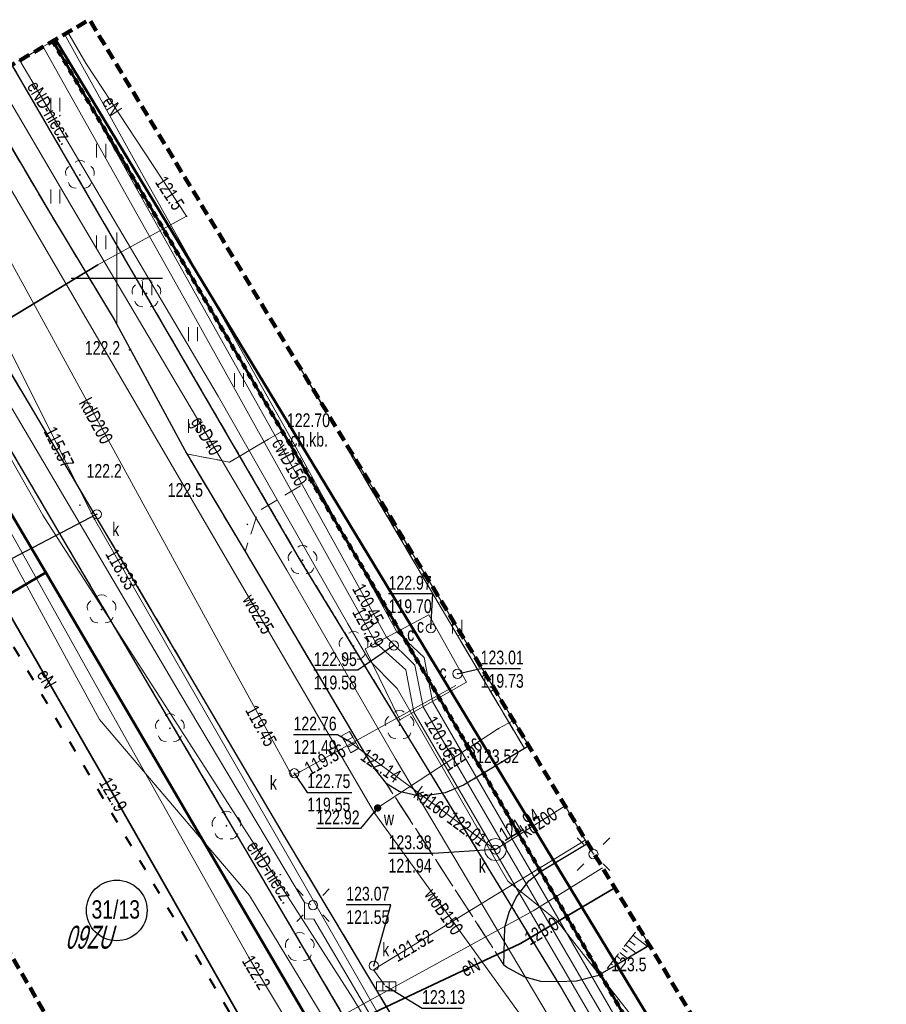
# Model space of a CAD drawing. Header units: metres. Extents: x 7464056 to 7464277, y 5957530 to 5957827.
# Tile 23 of 26: x 7464095 to 7464142, y 5957710 to 5957764. Entities that reach past the tile are written whole.
import ezdxf
from ezdxf.enums import TextEntityAlignment as Align

# ---------------------------------------------------------------- set-up
doc = ezdxf.new("R2010")
doc.units = ezdxf.units.M
doc.header["$MEASUREMENT"] = 0
for name, pattern in [('1', [0.6, 0.3, -0.3]), ('1.0_0.5', [1.5, 1, -0.5]), ('1.5_0.5', [2, 1.5, -0.5]), ('2', [0.9, 0.6, -0.3]), ('219-500', [0]), ('ACAD_ISO03W100', [30, 12, -18]), ('egug-500', [1, 0.5, -0.5])]:
    doc.linetypes.add(name, pattern=pattern)
doc.layers.get('0').update_dxf_attribs({"color": 2, "linetype": 'CONTINUOUS', "lineweight": 5})
for name, color, linetype in [('000 Inne (niezydentyfikowane)', 7, 'CONTINUOUS'), ('203-punkt graniczny', 7, 'CONTINUOUS'), ('218-kontur użytku gruntowego', 7, 'CONTINUOUS'), ('chodnik', 7, 'CONTINUOUS'), ('chodnik-Atr17', 7, 'CONTINUOUS'), ('drzewo liściaste', 7, 'CONTINUOUS'), ('jezdnia', 7, 'CONTINUOUS'), ('komora podziemna', 7, 'CONTINUOUS'), ('kratka ściekowa', 7, 'CONTINUOUS'), ('krawężnik', 7, 'CONTINUOUS'), ('latarnia', 7, 'CONTINUOUS'), ('obudowa ochronna przewodu', 7, 'CONTINUOUS'), ('pikieta naturalna', 7, 'CONTINUOUS'), ('przewód ciepłowniczy', 7, 'CONTINUOUS'), ('przewód ciepłowniczy-Atr1', 7, 'CONTINUOUS'), ('przewód elektroenergetyczny podziemny', 7, 'CONTINUOUS'), ('przewód elektroenergetyczny podziemny-Atr1', 7, 'CONTINUOUS'), ('przewód gazowy', 7, 'CONTINUOUS'), ('przewód gazowy-Atr1', 7, 'CONTINUOUS'), ('przewód kanalizacyjny', 7, 'CONTINUOUS'), ('przewód kanalizacyjny-Atr1', 7, 'CONTINUOUS'), ('przewód telekomunikacyjny podziemny', 7, 'CONTINUOUS'), ('przewód wodociągowy', 7, 'CONTINUOUS'), ('przewód wodociągowy-Atr1', 7, 'CONTINUOUS'), ('rzedna', 7, 'CONTINUOUS'), ('rzedna-Atr2', 7, 'CONTINUOUS'), ('rzedna-Atr3', 7, 'CONTINUOUS'), ('SIATKA_KWADRATOW', 7, 'CONTINUOUS'), ('skarpa nieumocniona', 7, 'CONTINUOUS'), ('skarpa umocniona', 7, 'CONTINUOUS'), ('studnia kanalizacyjna', 7, 'CONTINUOUS'), ('studnia kanalizacyjna-Atr17', 7, 'CONTINUOUS'), ('trawnik', 7, 'CONTINUOUS'), ('właz do komory lub kanału - okrągły', 7, 'CONTINUOUS'), ('właz do komory lub kanału - okrągły-Atr17', 7, 'CONTINUOUS'), ('Zakres', 7, 'CONTINUOUS'), ('zasuwa lub zawór', 7, 'CONTINUOUS'), ('zasuwa lub zawór-Atr17', 7, 'CONTINUOUS')]:
    doc.layers.add(name, color=color, linetype=linetype)
for name, color, linetype, lineweight in [('211-numer działki ewidencyjnej', 7, 'CONTINUOUS', 30), ('219-działka ewidencyjna', 7, 'CONTINUOUS', 30), ('_E-kabel el', 1, 'ACAD_ISO03W100', 40), ('pikieta naturalna-Atr2', 8, 'CONTINUOUS', 9), ('pikieta sztuczna', 8, 'CONTINUOUS', 9), ('pikieta sztuczna-Atr2', 8, 'CONTINUOUS', 9)]:
    doc.layers.add(name, color=color, linetype=linetype, lineweight=lineweight)
doc.styles.get("Standard").update_dxf_attribs({"font": 'Working1250', "width": 0.75})

# ---------------------------------------------------------------- blocks, each defined once
blk = doc.blocks.new('203')
at = {"linetype": 'Continuous', "lineweight": 0}
h = blk.add_hatch(color=0, dxfattribs=at)
edge = h.paths.add_edge_path()
edge.add_arc((0, 0), 0.045, 0, 360)
blk = doc.blocks.new('PW01')
at = {"linetype": 'Continuous', "lineweight": 13}
h = blk.add_hatch(color=0, dxfattribs=at)
edge = h.paths.add_edge_path()
edge.add_arc((0, 0), 0.045, 0, 360)
blk = doc.blocks.new('TU04')
at = {"color": 0, "linetype": 'Continuous', "lineweight": 13}
for p, q in [((0, 0), (0, 0.75)), ((0.5, 0), (0.5, 0.75))]:
    blk.add_line(p, q, dxfattribs=at)
blk = doc.blocks.new('OP021')
at = {"linetype": 'Continuous', "lineweight": 13}
h = blk.add_hatch(color=0, dxfattribs=at)
edge = h.paths.add_edge_path()
edge.add_arc((0, 0), 0.05, 0, 360)
at = {"color": 0, "linetype": 'Continuous', "lineweight": 13}
for centre, start, end in [((0, 0.4), 49.272, 130.728), ((-0.38, 0.124), 121.308, 202.548), ((0.38, 0.124), 337.452, 58.692), ((-0.235, -0.324), 193.221, 274.871), ((0.235, -0.324), 265.129, 346.779)]:
    blk.add_arc(centre, 0.4, start, end, dxfattribs=at)
blk = doc.blocks.new('US15')
at = {"color": 0, "linetype": 'Continuous', "lineweight": 13}
blk.add_circle((0, 0), 0.25, dxfattribs=at)
blk = doc.blocks.new('US05')
at = {"color": 0, "linetype": 'Continuous', "lineweight": 13}
for p, q in [((-0.525, -0.25), (-0.525, 0.25)), ((-0.525, 0.25), (-0.175, 0.25)), ((-0.175, -0.25), (-0.175, 0.25)), ((-0.175, 0.25), (0.175, 0.25)), ((0.175, -0.25), (0.175, 0.25)), ((0.175, 0.25), (0.525, 0.25)), ((0.525, -0.25), (0.525, 0.25)), ((-0.525, -0.25), (-0.175, -0.25)), ((-0.175, -0.25), (0.175, -0.25)), ((0.175, -0.25), (0.525, -0.25))]:
    blk.add_line(p, q, dxfattribs=at)
blk = doc.blocks.new('SM01')
at = {"color": 0, "linetype": 'Continuous', "lineweight": 13}
for p, q in [((-0.53, 0.531), (-0.883, 0.884)), ((0.531, 0.531), (0.884, 0.884)), ((-0.53, -0.53), (-0.883, -0.883)), ((0.531, -0.53), (0.884, -0.883))]:
    blk.add_line(p, q, dxfattribs=at)
blk.add_circle((0, 0), 0.25, dxfattribs=at)
blk = doc.blocks.new('US22')
at = {"color": 0, "linetype": 'Continuous', "lineweight": 13}
blk.add_circle((0, 0), 0.25, dxfattribs=at)
blk = doc.blocks.new('US25')
at = {"linetype": 'Continuous', "lineweight": 0}
h = blk.add_hatch(color=0, dxfattribs=at)
edge = h.paths.add_edge_path()
edge.add_arc((0, 0), 0.2, 0, 360)

msp = doc.modelspace()

# ---------------------------------------------------------------- linework, layer by layer
at = {"linetype": 'Continuous', "lineweight": 30}
msp.add_circle((7464099.997, 5957715.555), 1.654, dxfattribs=at)
at = {"layer": '000 Inne (niezydentyfikowane)', "color": 7, "linetype": 'Continuous', "lineweight": 13}
for p, q in [((7464111.034, 5957743.375), (7464111.01, 5957743.36)), ((7464112.882, 5957740.319), (7464112.8, 5957740.27)), ((7464114.835, 5957737.089), (7464114.72, 5957737.02)), ((7464116.79, 5957733.854), (7464116.65, 5957733.77)), ((7464118.748, 5957730.617), (7464118.57, 5957730.51)), ((7464120.564, 5957727.613), (7464120.36, 5957727.49)), ((7464128.35, 5957714.52), (7464128.59, 5957714.337)), ((7464128.1, 5957714.2), (7464128.89, 5957713.59)), ((7464127.54, 5957713.48), (7464127.79, 5957713.28)), ((7464127.7, 5957713.68), (7464128.28, 5957713.23)), ((7464127.88, 5957713.92), (7464128.22, 5957713.66)), ((7464127.22, 5957713.06), (7464127.39, 5957712.93)), ((7464127.38, 5957713.27), (7464127.8, 5957712.94)), ((7464126.74, 5957712.45), (7464126.83, 5957712.38)), ((7464126.9, 5957712.65), (7464126.99, 5957712.59)), ((7464127.06, 5957712.86), (7464127.32, 5957712.66))]:
    msp.add_line(p, q, dxfattribs=at)
at = {"layer": '000 Inne (niezydentyfikowane)', "color": 56, "linetype": 'Continuous', "lineweight": 50, "flags": 128}
for points in [[(7464096.51, 5957762.918), (7464119.97, 5957723.029), (7464129.82, 5957706.056), (7464158.016, 5957657.47)], [(7464194.89, 5957593.94), (7464195.967, 5957590.719), (7464186.213, 5957609.558), (7464182.663, 5957614.998), (7464176.499, 5957625.621), (7464176.492, 5957625.631), (7464162.981, 5957648.914), (7464162.94, 5957648.984), (7464158.056, 5957657.401), (7464158.016, 5957657.47), (7464129.82, 5957706.056), (7464119.97, 5957723.029), (7464096.51, 5957762.918)], [(7464273.22, 5957619.103), (7464256.633, 5957609.097), (7464248.534, 5957622.926), (7464194.89, 5957593.94), (7464193.43, 5957597.96), (7464192.91, 5957604.22), (7464189.03, 5957611.03), (7464188.444, 5957611.585), (7464159.394, 5957659.51), (7464096.659, 5957763.005)], [(7464096.659, 5957763.005), (7464159.394, 5957659.51), (7464188.444, 5957611.585), (7464189.03, 5957611.03), (7464192.91, 5957604.22), (7464193.43, 5957597.96), (7464194.89, 5957593.94)], [(7464149.275, 5957643.692), (7464129.849, 5957676.292), (7464118.65, 5957695.507), (7464117.917, 5957696.764), (7464113.452, 5957704.425), (7464096.13, 5957733.973), (7464083.537, 5957755.315)], [(7464096.13, 5957733.973), (7464086.461, 5957728.242), (7464085.738, 5957727.813)], [(7464096.13, 5957733.973), (7464113.452, 5957704.425), (7464102.889, 5957698.194)]]:
    msp.add_lwpolyline(points, dxfattribs=at)
at = {"layer": '000 Inne (niezydentyfikowane)', "color": 253, "linetype": '1', "lineweight": 100, "flags": 128}
msp.add_lwpolyline([(7464096.51, 5957762.918), (7464119.97, 5957723.029), (7464129.82, 5957706.056), (7464158.016, 5957657.47), (7464158.056, 5957657.401), (7464162.94, 5957648.984), (7464162.981, 5957648.914), (7464176.492, 5957625.631), (7464176.499, 5957625.621), (7464182.663, 5957614.998), (7464186.213, 5957609.558), (7464195.967, 5957590.719), (7464195.97, 5957590.71), (7464198.51, 5957586.21), (7464201.941, 5957582.25), (7464205.521, 5957578.87), (7464209.991, 5957575.1), (7464215.369, 5957570.98), (7464206.32, 5957560.132), (7464194.92, 5957546.46), (7464194.899, 5957546.456), (7464191.954, 5957545.875), (7464191.47, 5957545.78), (7464189.787, 5957545.447)], dxfattribs=at)
at = {"layer": '000 Inne (niezydentyfikowane)', "color": 253, "linetype": '1', "lineweight": 13, "flags": 128}
msp.add_lwpolyline([(7464158.016, 5957657.47), (7464129.82, 5957706.056), (7464119.97, 5957723.029), (7464096.51, 5957762.918)], dxfattribs=at)
at = {"layer": '000 Inne (niezydentyfikowane)', "color": 56, "linetype": 'Continuous', "lineweight": 13, "flags": 128}
for points in [[(7464083.537, 5957755.315), (7464096.13, 5957733.973)], [(7464085.738, 5957727.813), (7464086.461, 5957728.242), (7464096.13, 5957733.973)]]:
    msp.add_lwpolyline(points, dxfattribs=at)
at = {"layer": '218-kontur użytku gruntowego', "color": 3, "linetype": 'egug-500', "lineweight": 18, "flags": 128}
for points in [[(7464094.297, 5957761.621), (7464109.95, 5957734.72)], [(7464109.95, 5957734.72), (7464094.297, 5957761.621)], [(7464099.57, 5957731.53), (7464085.085, 5957756.223)], [(7464085.085, 5957756.223), (7464099.57, 5957731.53)], [(7464109.95, 5957734.72), (7464124.12, 5957711.48)], [(7464124.12, 5957711.48), (7464109.95, 5957734.72)], [(7464116.7, 5957702.41), (7464099.57, 5957731.53)], [(7464099.57, 5957731.53), (7464116.7, 5957702.41)], [(7464124.12, 5957711.48), (7464126.69, 5957707.01)], [(7464126.69, 5957707.01), (7464124.12, 5957711.48)]]:
    msp.add_lwpolyline(points, dxfattribs=at)
at = {"layer": '219-działka ewidencyjna', "color": 7, "linetype": '219-500', "flags": 128}
for points in [[(7464109.95, 5957734.72), (7464094.297, 5957761.621)], [(7464099.57, 5957731.53), (7464085.085, 5957756.223)], [(7464124.12, 5957711.48), (7464109.95, 5957734.72)], [(7464116.7, 5957702.41), (7464099.57, 5957731.53)], [(7464126.69, 5957707.01), (7464124.12, 5957711.48)]]:
    msp.add_lwpolyline(points, dxfattribs=at)
at = {"layer": '_E-kabel el', "ltscale": 0.05}
msp.add_lwpolyline([(7464087.37, 5957741.555), (7464088.274, 5957740.255), (7464088.274, 5957740.255), (7464108.163, 5957706.574), (7464108.163, 5957706.574), (7464115.284, 5957694.417), (7464107.767, 5957690.712), (7464119.842, 5957669.986), (7464127.199, 5957674.201), (7464153.719, 5957628.799), (7464159.587, 5957619.328), (7464161.393, 5957613.844), (7464166.778, 5957604.959), (7464163.85, 5957591.454), (7464163.85, 5957589.14), (7464165.616, 5957586.064)], dxfattribs=at)
at = {"layer": 'chodnik', "color": 7, "linetype": '1.0_0.5', "lineweight": 18, "flags": 128}
for points in [[(7464096.513, 5957762.92), (7464108.99, 5957741.66), (7464106.13, 5957739.98), (7464103.81, 5957740.43), (7464106.98, 5957735.12), (7464107.7, 5957737.3), (7464110.55, 5957739.03), (7464119.97, 5957723.03), (7464122.19, 5957724.38), (7464112.77, 5957740.32), (7464112.852, 5957740.367)], [(7464111.31, 5957742.918), (7464111.28, 5957742.9), (7464109.884, 5957745.278)]]:
    msp.add_lwpolyline(points, dxfattribs=at)
at = {"layer": 'jezdnia', "color": 7, "linetype": '1.5_0.5', "lineweight": 18, "flags": 128}
for points in [[(7464129.003, 5957713.654), (7464127.27, 5957712.63), (7464126.17, 5957712), (7464125.02, 5957711.71), (7464124, 5957711.67), (7464123.08, 5957711.69), (7464122.17, 5957711.93), (7464121.21, 5957712.46), (7464121.08, 5957712.58), (7464114.67, 5957722.48), (7464114.04, 5957723.26), (7464113.54, 5957724.04), (7464106.98, 5957735.12), (7464103.81, 5957740.43), (7464099.85, 5957747.76), (7464096.33, 5957753.61), (7464092.76, 5957759.66), (7464092.296, 5957760.448)], [(7464086.851, 5957757.258), (7464091.92, 5957748.72), (7464093.17, 5957746.61), (7464100.88, 5957733.62), (7464109.13, 5957719.6), (7464117.32, 5957705.91), (7464124.79, 5957693.36), (7464131.59, 5957681.85), (7464137.77, 5957671.55), (7464145.7, 5957658.29), (7464153.31, 5957645.2), (7464161.81, 5957630.88), (7464165.59, 5957624.29), (7464166.01, 5957623.09), (7464166.28, 5957621.51), (7464166.24, 5957620.22), (7464165.92, 5957618.44), (7464168.97, 5957613.22), (7464169.49, 5957613.31), (7464170.42, 5957613.31), (7464171.31, 5957612.99), (7464172.23, 5957612.07), (7464174.42, 5957607.65), (7464180.26, 5957595.46), (7464181.97, 5957591.93), (7464181.97, 5957591.41), (7464181.65, 5957590.58), (7464181.19, 5957590.07), (7464180.8, 5957589.72), (7464180.45, 5957589.49), (7464177.71, 5957587.72), (7464174.48, 5957585.62), (7464174.04, 5957585.45), (7464173.25, 5957585.36), (7464172.37, 5957585.5), (7464170.33, 5957586.19), (7464174.29, 5957579.29), (7464174.66, 5957580.9), (7464175.14, 5957581.82), (7464175.95, 5957582.64), (7464182.63, 5957586.49), (7464183.82, 5957586.55), (7464184.39, 5957586.13), (7464185.16, 5957585.13), (7464186.91, 5957580.49), (7464187.35, 5957579.06), (7464188.33, 5957575.91), (7464191.48, 5957567.03), (7464194.04, 5957559.04), (7464194.66, 5957556.96), (7464194.8, 5957555.42), (7464194.36, 5957553.91), (7464193.7, 5957553.12), (7464193.01, 5957552.89), (7464195.32, 5957546.4), (7464196.35, 5957545.53), (7464197.42, 5957544.45), (7464198.3, 5957543.12), (7464199.02, 5957541.65), (7464199.69, 5957539.99), (7464200.28, 5957536.84), (7464200.881, 5957534.249)], [(7464122.43, 5957724.525), (7464122.19, 5957724.38), (7464119.97, 5957723.03), (7464118.88, 5957722.38), (7464117.87, 5957721.97), (7464116.55, 5957721.76), (7464115.37, 5957722.04)], [(7464115.37, 5957722.04), (7464114.67, 5957722.48), (7464121.08, 5957712.58), (7464121.12, 5957714.65), (7464121.36, 5957715.46), (7464121.77, 5957716.3), (7464122.44, 5957717.17), (7464123.1, 5957717.69), (7464125.636, 5957719.224)]]:
    msp.add_lwpolyline(points, dxfattribs=at)
at = {"layer": 'komora podziemna', "color": 212, "linetype": 'Continuous', "lineweight": 18, "flags": 128}
msp.add_lwpolyline([(7464115.41, 5957725.94), (7464113.52, 5957729.81), (7464116.98, 5957731.66), (7464119.03, 5957727.99)], close=True, dxfattribs=at)
at = {"layer": 'komora podziemna', "color": 34, "linetype": 'Continuous', "lineweight": 18, "flags": 128}
msp.add_lwpolyline([(7464120.62, 5957719.47), (7464120.85, 5957719.42), (7464121.04, 5957719.29), (7464121.11, 5957719.19), (7464121.17, 5957719.1), (7464121.22, 5957718.87), (7464121.17, 5957718.64), (7464121.04, 5957718.45), (7464120.85, 5957718.32), (7464120.62, 5957718.27), (7464120.39, 5957718.32), (7464120.2, 5957718.45), (7464120.07, 5957718.64), (7464120.02, 5957718.87), (7464120.07, 5957719.1), (7464120.14, 5957719.21), (7464120.2, 5957719.29), (7464120.39, 5957719.42)], close=True, dxfattribs=at)
at = {"layer": 'krawężnik', "color": 7, "linetype": 'Continuous', "lineweight": 25, "flags": 128}
for points in [[(7464092.296, 5957760.448), (7464092.76, 5957759.66), (7464096.33, 5957753.61), (7464099.85, 5957747.76), (7464103.81, 5957740.43), (7464106.98, 5957735.12), (7464113.54, 5957724.04), (7464114.04, 5957723.26), (7464114.67, 5957722.48)], [(7464165.92, 5957618.44), (7464166.24, 5957620.22), (7464166.28, 5957621.51), (7464166.01, 5957623.09), (7464165.59, 5957624.29), (7464161.81, 5957630.88), (7464153.31, 5957645.2), (7464145.7, 5957658.29), (7464137.77, 5957671.55), (7464131.59, 5957681.85), (7464124.79, 5957693.36), (7464117.32, 5957705.91), (7464109.13, 5957719.6), (7464100.88, 5957733.62), (7464093.17, 5957746.61), (7464091.92, 5957748.72), (7464086.851, 5957757.258)], [(7464122.43, 5957724.525), (7464122.19, 5957724.38), (7464119.97, 5957723.03), (7464118.88, 5957722.38), (7464117.87, 5957721.97), (7464116.55, 5957721.76), (7464115.37, 5957722.04), (7464114.67, 5957722.48)], [(7464121.08, 5957712.58), (7464121.12, 5957714.65), (7464121.36, 5957715.46), (7464121.77, 5957716.3), (7464122.44, 5957717.17), (7464123.1, 5957717.69), (7464125.636, 5957719.224)], [(7464129.003, 5957713.654), (7464127.27, 5957712.63), (7464126.17, 5957712), (7464125.02, 5957711.71), (7464124, 5957711.67), (7464123.08, 5957711.69), (7464122.17, 5957711.93), (7464121.21, 5957712.46), (7464121.08, 5957712.58)]]:
    msp.add_lwpolyline(points, dxfattribs=at)
at = {"layer": 'obudowa ochronna przewodu', "color": 7, "linetype": 'Continuous', "lineweight": 35, "flags": 128}
for points in [[(7464098.96, 5957750.74), (7464091.29, 5957746.08)], [(7464087.9, 5957741.87), (7464089.93, 5957739.01), (7464099.22, 5957722.9), (7464107.65, 5957708.11), (7464109.59, 5957707.38), (7464113.7, 5957709.84)], [(7464121.98, 5957713.76), (7464127.114, 5957716.779)], [(7464121.98, 5957713.76), (7464113.7, 5957709.84)]]:
    msp.add_lwpolyline(points, dxfattribs=at)
at = {"layer": 'przewód ciepłowniczy', "color": 212, "linetype": 'Continuous', "lineweight": 18, "flags": 128}
for points in [[(7464162.58, 5957649.98), (7464152.58, 5957665), (7464151.11, 5957667.62), (7464146.7, 5957675.19), (7464139.23, 5957687.99), (7464126.98, 5957708.92), (7464116.68, 5957726.65), (7464116.23, 5957728.92), (7464114.68, 5957730.44), (7464109.05, 5957740.64), (7464104.45, 5957748.87), (7464100.89, 5957755.22), (7464096.568, 5957762.952)], [(7464103.92, 5957748.46), (7464114.11, 5957730.13), (7464115.73, 5957728.66), (7464116.17, 5957726.36), (7464126.89, 5957707.95), (7464137.84, 5957689.19), (7464146.21, 5957674.86), (7464152.28, 5957664.46), (7464161.08, 5957651.27), (7464162.12, 5957649.72), (7464163.04, 5957650.25), (7464152.88, 5957665.53), (7464154.08, 5957666.32), (7464152.4, 5957668.42), (7464151.59, 5957667.96), (7464140.62, 5957686.79), (7464127.06, 5957709.89), (7464117.18, 5957726.94), (7464116.74, 5957729.33), (7464115.25, 5957730.74), (7464109.65, 5957740.97), (7464101.44, 5957755.58), (7464097.151, 5957763.294)], [(7464095.987, 5957762.611), (7464103.92, 5957748.46)]]:
    msp.add_lwpolyline(points, dxfattribs=at)
at = {"layer": 'przewód elektroenergetyczny podziemny', "color": 1, "linetype": 'Continuous', "lineweight": 18, "flags": 128}
for points in [[(7464087.56, 5957743.88), (7464091.29, 5957746.08), (7464098.96, 5957750.74), (7464103.8, 5957753.38), (7464098.31, 5957761.72), (7464097.338, 5957763.403)], [(7464139.15, 5957694.5), (7464128.99, 5957708.6), (7464123.96, 5957715), (7464121.29, 5957717.15), (7464115.27, 5957727.64), (7464113.72, 5957729.21), (7464112.57, 5957731.17), (7464105.52, 5957743.58), (7464096.27, 5957759.26), (7464094.725, 5957761.872)], [(7464141.13, 5957655.81), (7464133.08, 5957670.35), (7464128.98, 5957677.67), (7464121.92, 5957689.28), (7464118.01, 5957695.84), (7464113.58, 5957702.72), (7464109.92, 5957708.44), (7464107.19, 5957712.99), (7464099.68, 5957726.38), (7464091.49, 5957741.04), (7464084.69, 5957754.18), (7464083.955, 5957755.56)], [(7464087.32, 5957752.37), (7464095.98, 5957737.1), (7464105.9, 5957721.64), (7464112.85, 5957710.77), (7464118.26, 5957701.85), (7464125.41, 5957690.07), (7464132.72, 5957677.58), (7464134.57, 5957673.2), (7464138.74, 5957666.32), (7464145.7, 5957654.46), (7464154.32, 5957639.85), (7464161.46, 5957628.22), (7464166.09, 5957620.42), (7464169.69, 5957613.63), (7464179.16, 5957595.67), (7464181.63, 5957596.77), (7464187.58, 5957599.66), (7464192.68, 5957601.41), (7464193.82, 5957601.82)], [(7464110.56, 5957715.88), (7464110.21, 5957715.98), (7464103.44, 5957727.35), (7464093.55, 5957744.13), (7464092.98, 5957744.05), (7464093.26, 5957744.62), (7464093.69, 5957744.62)], [(7464087.9, 5957741.87), (7464089.93, 5957739.01), (7464099.22, 5957722.9), (7464107.65, 5957708.11), (7464109.59, 5957707.38), (7464113.7, 5957709.84), (7464121.98, 5957713.76), (7464127.114, 5957716.779)], [(7464125.987, 5957718.642), (7464125.95, 5957718.62), (7464124.294, 5957721.443)], [(7464152.34, 5957645.23), (7464151.59, 5957644.71), (7464148.13, 5957650.43), (7464139.7, 5957665.32), (7464140.13, 5957665.71), (7464132.62, 5957678.31), (7464126.66, 5957688.35), (7464117.8, 5957703.05), (7464110.73, 5957715.08), (7464110.21, 5957715.1), (7464110.21, 5957715.98), (7464110.56, 5957715.88)]]:
    msp.add_lwpolyline(points, dxfattribs=at)
at = {"layer": 'przewód gazowy', "color": 52, "linetype": 'Continuous', "lineweight": 18, "flags": 128}
msp.add_lwpolyline([(7464093.334, 5957761.057), (7464097.55, 5957753.89), (7464109.26, 5957734.1), (7464115.16, 5957723.86), (7464123.88, 5957709.15), (7464134.72, 5957690.93), (7464143.09, 5957676.91), (7464149.7, 5957665.65), (7464156.83, 5957653.79), (7464162.79, 5957643.63), (7464167.44, 5957635.73), (7464175.9, 5957621.63), (7464182.75, 5957610.05), (7464191.05, 5957595.99), (7464199.23, 5957582.14), (7464201.17, 5957579.06), (7464201.31, 5957578.82)], dxfattribs=at)
at = {"layer": 'przewód kanalizacyjny', "color": 34, "linetype": 'Continuous', "lineweight": 18, "flags": 128}
for points in [[(7464089.824, 5957759), (7464093.03, 5957753.06), (7464103.66, 5957733.62), (7464109.54, 5957722.88)], [(7464088.076, 5957757.975), (7464093.94, 5957746.55), (7464098.78, 5957736.87), (7464109.26, 5957718.63), (7464117.56, 5957704.09), (7464120.37, 5957699.24), (7464130.04, 5957683.57), (7464144.49, 5957660.22), (7464144.68, 5957659.92), (7464148.27, 5957653.94), (7464160.34, 5957635.1), (7464160.48, 5957634.89)], [(7464109.54, 5957722.88), (7464118.46, 5957727.81)], [(7464120.62, 5957718.87), (7464120.15, 5957719.21), (7464112.71, 5957724.73)], [(7464120.62, 5957718.87), (7464124.404, 5957721.261)], [(7464125.53, 5957719.398), (7464114.2, 5957712.46), (7464113.97, 5957712.32), (7464114.58, 5957711.51)], [(7464126.449, 5957717.878), (7464122.67, 5957715.53)], [(7464122.67, 5957715.53), (7464109.25, 5957708.17), (7464109.9, 5957706.65)]]:
    msp.add_lwpolyline(points, dxfattribs=at)
at = {"layer": 'przewód telekomunikacyjny podziemny', "color": 30, "linetype": 'Continuous', "lineweight": 18, "flags": 128}
msp.add_lwpolyline([(7464173.56, 5957629.98), (7464173.3, 5957629.92), (7464170.34, 5957629.31), (7464162.06, 5957623.92), (7464161.72, 5957623.7), (7464161.34, 5957624.32), (7464141.5, 5957657.19), (7464121.46, 5957692.84), (7464107.23, 5957716.37), (7464099.06, 5957725.95), (7464085.39, 5957751.08), (7464082.794, 5957754.88)], dxfattribs=at)
at = {"layer": 'przewód wodociągowy', "color": 5, "linetype": 'Continuous', "lineweight": 18, "flags": 128}
for points in [[(7464091.295, 5957759.862), (7464114.05, 5957720.84)], [(7464121.596, 5957725.906), (7464120.79, 5957725.46), (7464114.2, 5957721.14), (7464114.05, 5957720.84)], [(7464114.05, 5957720.84), (7464126.19, 5957704.04), (7464134.74, 5957689.1)]]:
    msp.add_lwpolyline(points, dxfattribs=at)
at = {"layer": 'rzedna-Atr2', "color": 7, "flags": 128}
for points in [[(7464098.91, 5957737.14), (7464091.19, 5957733.12), (7464088.769, 5957733.12)], [(7464117.1, 5957730.93), (7464117.2, 5957732.8), (7464114.797, 5957732.8)], [(7464115.08, 5957729.99), (7464113.12, 5957728.64), (7464110.721, 5957728.64)], [(7464118.55, 5957728.45), (7464119.81, 5957728.73), (7464121.983, 5957728.73)], [(7464112.71, 5957724.73), (7464112.02, 5957725.13), (7464109.621, 5957725.13)], [(7464109.66, 5957723.03), (7464110.37, 5957721.99), (7464112.796, 5957721.99)], [(7464114.2, 5957721.14), (7464113.27, 5957720.02), (7464110.871, 5957720.02)], [(7464120.62, 5957718.87), (7464117.22, 5957718.66), (7464114.794, 5957718.66)], [(7464113.99, 5957712.54), (7464114.92, 5957715.86), (7464112.494, 5957715.86)], [(7464114.66, 5957711.42), (7464116.62, 5957710.23), (7464118.797, 5957710.23)]]:
    msp.add_lwpolyline(points, dxfattribs=at)
at = {"layer": 'SIATKA_KWADRATOW', "color": 7, "const_width": 0.065}
for points in [[(7464100, 5957747.5), (7464100, 5957752.5)], [(7464097.5, 5957750), (7464102.5, 5957750)]]:
    msp.add_lwpolyline(points, dxfattribs=at)
at = {"layer": 'SIATKA_KWADRATOW', "color": 7}
msp.add_point((7464100, 5957750), dxfattribs=at)
at = {"layer": 'skarpa nieumocniona', "color": 7, "linetype": '1.0_0.5', "lineweight": 18, "flags": 128}
msp.add_lwpolyline([(7464129, 5957713.65), (7464127.27, 5957712.63), (7464126.58, 5957712.24), (7464128.42, 5957714.61)], close=True, dxfattribs=at)
msp.add_lwpolyline([(7464129, 5957713.65), (7464127.27, 5957712.63), (7464126.58, 5957712.24), (7464128.42, 5957714.61)], close=True, dxfattribs=at)
at = {"layer": 'skarpa umocniona', "color": 7, "linetype": 'Continuous', "lineweight": 18, "flags": 128}
for points in [[(7464111.31, 5957742.92), (7464111.28, 5957742.9), (7464109.87, 5957745.3)], [(7464111.31, 5957742.92), (7464111.28, 5957742.9), (7464109.87, 5957745.3)], [(7464122.43, 5957724.53), (7464122.19, 5957724.38), (7464119.21, 5957729.43), (7464112.77, 5957740.32), (7464112.85, 5957740.37)], [(7464122.43, 5957724.53), (7464122.19, 5957724.38), (7464119.21, 5957729.43), (7464112.77, 5957740.32), (7464112.85, 5957740.37)]]:
    msp.add_lwpolyline(points, close=True, dxfattribs=at)
at = {"layer": 'trawnik', "color": 7, "linetype": '1.0_0.5', "lineweight": 18, "flags": 128}
for points in [[(7464108.99, 5957741.66), (7464106.13, 5957739.98), (7464103.81, 5957740.43), (7464099.85, 5957747.76), (7464096.33, 5957753.61), (7464092.76, 5957759.66), (7464092.3, 5957760.45), (7464096.51, 5957762.92)], [(7464111.31, 5957742.92), (7464111.28, 5957742.9), (7464109.88, 5957745.29)], [(7464122.43, 5957724.53), (7464122.19, 5957724.38), (7464112.77, 5957740.32), (7464112.85, 5957740.37)]]:
    msp.add_lwpolyline(points, close=True, dxfattribs=at)
at = {"layer": 'Zakres', "color": 134, "linetype": '2', "lineweight": 90, "flags": 128}
msp.add_lwpolyline([(7464273.07, 5957642.1), (7464173.57, 5957639.94), (7464098.51, 5957764.09), (7464073.29, 5957749.31), (7464127.02, 5957656.52), (7464126.84, 5957638.93), (7464125.08, 5957533.8), (7464273.77, 5957534.68)], close=True, dxfattribs=at)

# ---------------------------------------------------------------- block references
at = {"layer": '203-punkt graniczny', "color": 7, "linetype": 'Continuous', "lineweight": 18}
for p in [(7464109.95, 5957734.72), (7464099.57, 5957731.53), (7464124.12, 5957711.48)]:
    msp.add_blockref('203', p, dxfattribs=at)
at = {"layer": 'drzewo liściaste', "color": 94, "linetype": 'Continuous', "lineweight": 18}
for p in [(7464097.99, 5957755.63), (7464101.61, 5957749.17), (7464110.11, 5957734.64), (7464099.17, 5957731.95), (7464112.89, 5957729.96), (7464102.89, 5957725.48), (7464115.39, 5957725.65), (7464105.97, 5957720.17), (7464109.96, 5957713.55)]:
    msp.add_blockref('OP021', p, dxfattribs=at)
at = {"layer": 'kratka ściekowa', "color": 34, "linetype": 'Continuous', "lineweight": 18, "rotation": 299.18}
msp.add_blockref('US05', (7464112.71, 5957724.73), dxfattribs=at)
at = {"layer": 'kratka ściekowa', "color": 34, "linetype": 'Continuous', "lineweight": 18}
msp.add_blockref('US05', (7464114.66, 5957711.42), dxfattribs=at)
at = {"layer": 'latarnia', "color": 7, "linetype": 'Continuous', "lineweight": 18}
for p in [(7464125.95, 5957718.62), (7464110.68, 5957715.84)]:
    msp.add_blockref('SM01', p, dxfattribs=at)
at = {"layer": 'pikieta naturalna', "color": 7, "linetype": 'Continuous', "lineweight": 13}
msp.add_blockref('PW01', (7464126.15, 5957712.17), dxfattribs=at)
at = {"layer": 'pikieta sztuczna', "color": 7, "linetype": 'Continuous', "lineweight": 13}
for p in [(7464100.69, 5957746.1), (7464111.28, 5957742.9), (7464111.28, 5957742.9), (7464097.99, 5957737.64), (7464107.11, 5957736.59), (7464122.19, 5957724.38)]:
    msp.add_blockref('PW01', p, dxfattribs=at)
at = {"layer": 'rzedna', "color": 1, "linetype": 'Continuous', "lineweight": 18}
for p in [(7464103.8, 5957753.38), (7464107.19, 5957712.99)]:
    msp.add_blockref('PW01', p, dxfattribs=at)
at = {"layer": 'rzedna', "color": 7, "linetype": 'Continuous', "lineweight": 18}
for p in [(7464098.61, 5957737.2), (7464098.78, 5957736.87)]:
    msp.add_blockref('PW01', p, dxfattribs=at)
at = {"layer": 'rzedna', "color": 34, "linetype": 'Continuous', "lineweight": 18}
for p in [(7464098.91, 5957737.14), (7464113.17, 5957724.39), (7464109.39, 5957723.16), (7464109.66, 5957723.03), (7464109.95, 5957723.11), (7464120.15, 5957719.22), (7464120.62, 5957718.87), (7464121.11, 5957719.18), (7464113.99, 5957712.54), (7464114.66, 5957711.42)]:
    msp.add_blockref('PW01', p, dxfattribs=at)
at = {"layer": 'rzedna', "color": 6, "linetype": 'Continuous', "lineweight": 18}
for p in [(7464117.1, 5957730.93), (7464115.08, 5957729.99), (7464118.55, 5957728.45), (7464115.41, 5957725.94)]:
    msp.add_blockref('PW01', p, dxfattribs=at)
at = {"layer": 'rzedna', "color": 212, "linetype": 'Continuous', "lineweight": 18}
for p in [(7464114.68, 5957730.44), (7464116.68, 5957726.65)]:
    msp.add_blockref('PW01', p, dxfattribs=at)
at = {"layer": 'rzedna', "color": 5, "linetype": 'Continuous', "lineweight": 18}
msp.add_blockref('PW01', (7464120.79, 5957725.46), dxfattribs=at)
at = {"layer": 'rzedna', "color": 34, "linetype": 'Continuous', "lineweight": 18}
for p, rotation in [((7464112.71, 5957724.73), 299.18), ((7464114.2, 5957712.46), 31.479)]:
    msp.add_blockref('PW01', p, dxfattribs=dict(at, rotation=rotation))
at = {"layer": 'rzedna', "color": 1, "linetype": 'Continuous', "lineweight": 35}
for p in [(7464099.22, 5957722.9), (7464121.98, 5957713.76)]:
    msp.add_blockref('PW01', p, dxfattribs=at)
at = {"layer": 'rzedna', "color": 5, "linetype": 'Continuous', "lineweight": 18, "rotation": 300.8200000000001}
msp.add_blockref('PW01', (7464114.2, 5957721.14), dxfattribs=at)
at = {"layer": 'studnia kanalizacyjna', "color": 34, "linetype": 'Continuous', "lineweight": 18}
for p in [(7464098.91, 5957737.14), (7464109.66, 5957723.03), (7464113.99, 5957712.54)]:
    msp.add_blockref('US15', p, dxfattribs=at)
at = {"layer": 'trawnik', "color": 7, "linetype": 'Continuous', "lineweight": 18}
for p in [(7464096.399, 5957759.079), (7464098.899, 5957756.579), (7464096.399, 5957754.079), (7464098.899, 5957751.579), (7464101.399, 5957749.079), (7464103.899, 5957746.579), (7464106.399, 5957744.079), (7464103.899, 5957741.579), (7464118.284, 5957730.639)]:
    msp.add_blockref('TU04', p, dxfattribs=at)
at = {"layer": 'właz do komory lub kanału - okrągły', "color": 7, "linetype": 'Continuous', "lineweight": 18}
for p in [(7464117.1, 5957730.93), (7464115.08, 5957729.99), (7464118.55, 5957728.45), (7464120.62, 5957718.87)]:
    msp.add_blockref('US22', p, dxfattribs=at)
at = {"layer": 'zasuwa lub zawór', "color": 5, "linetype": 'Continuous', "lineweight": 18, "rotation": 300.8200000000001}
msp.add_blockref('US25', (7464114.2, 5957721.14), dxfattribs=at)

# ---------------------------------------------------------------- texts
at = {"layer": '000 Inne (niezydentyfikowane)', "color": 56, "linetype": 'Continuous', "lineweight": 13, "oblique": 15, "width": 0.624}
msp.add_text('09ZU', height=1.25, dxfattribs=at).set_placement((7464097.19, 5957713.47))
at = {"layer": '211-numer działki ewidencyjnej', "color": 7, "linetype": 'Continuous', "lineweight": 18, "width": 0.79}
msp.add_text('31/13', height=1, dxfattribs=at).set_placement((7464098.62, 5957715.11))
at = {"layer": 'chodnik-Atr17', "color": 7, "width": 0.765}
msp.add_text('ch.kb.', height=0.75, dxfattribs=at).set_placement((7464109.45, 5957740.83))
msp.add_text('ch.kb.', height=0.75, dxfattribs=at).set_placement((7464109.45, 5957740.83))
at = {"layer": 'pikieta naturalna-Atr2', "color": 7, "width": 0.765}
msp.add_text('123.5', height=0.75, dxfattribs=at).set_placement((7464126.92, 5957712.24))
at = {"layer": 'pikieta sztuczna-Atr2', "color": 7, "width": 0.765}
for s, p in [('122.2', (7464098.26, 5957745.83)), ('122.70', (7464109.26, 5957741.89)), ('122.2', (7464098.35, 5957739.13)), ('122.5', (7464102.77, 5957738.09)), ('123.52', (7464119.56, 5957723.58))]:
    msp.add_text(s, height=0.75, dxfattribs=at).set_placement(p)
at = {"layer": 'przewód ciepłowniczy-Atr1', "color": 212, "width": 0.765}
msp.add_text('cwD150', height=0.75, rotation=-60.798, dxfattribs=at).set_placement((7464108.74, 5957741.2), align=Align.MIDDLE_LEFT)
at = {"layer": 'przewód elektroenergetyczny podziemny-Atr1', "color": 1, "width": 0.765}
for s, rotation, p in [('eND-niecz.', 300.6, (7464095.08, 5957760.46)), ('eN', 303.36, (7464099.16, 5957759.6)), ('eND-niecz.', 302.58, (7464107.03, 5957719.04))]:
    msp.add_text(s, height=0.75, rotation=rotation, dxfattribs=at).set_placement(p)
for rotation, p in [(299.97, (7464095.94, 5957728.6)), (25.334, (7464118.81, 5957712.26))]:
    msp.add_text('eN', height=0.75, rotation=rotation, dxfattribs=at).set_placement(p, align=Align.MIDDLE_LEFT)
at = {"layer": 'przewód gazowy-Atr1', "color": 40, "width": 0.765}
msp.add_text('gsD40', height=0.75, rotation=300.61, dxfattribs=at).set_placement((7464104, 5957742.18))
at = {"layer": 'przewód kanalizacyjny-Atr1', "color": 34, "width": 0.765}
msp.add_text('kdD200', height=0.75, rotation=298.66, dxfattribs=at).set_placement((7464097.91, 5957743.21))
for s, rotation, p in [('kd160', -36.573, (7464116.32, 5957722.05)), ('kd200', 32.291, (7464122.1, 5957719.8))]:
    msp.add_text(s, height=0.75, rotation=rotation, dxfattribs=at).set_placement(p, align=Align.MIDDLE_LEFT)
at = {"layer": 'przewód wodociągowy-Atr1', "color": 5, "width": 0.765}
msp.add_text('wo225', height=0.75, rotation=300.248, dxfattribs=at).set_placement((7464107.14, 5957732.68), align=Align.MIDDLE_LEFT)
msp.add_text('woB150', height=0.75, rotation=305.08, dxfattribs=at).set_placement((7464116.71, 5957716.41))
at = {"layer": 'rzedna-Atr2', "color": 1, "width": 0.765}
msp.add_text('121.5', height=0.75, rotation=303.16, dxfattribs=at).set_placement((7464102.05, 5957755.24))
at = {"layer": 'rzedna-Atr2', "color": 7, "width": 0.765}
for s, rotation, p in [('115.57', 296.57, (7464095.99, 5957741.67)), ('118.33', 299.88, (7464099.35, 5957734.98)), ('122.2', 300.92, (7464106.78, 5957712.81))]:
    msp.add_text(s, height=0.75, rotation=rotation, dxfattribs=at).set_placement(p)
at = {"layer": 'rzedna-Atr2', "color": 212, "width": 0.765}
for s, p in [('122.97', (7464114.797, 5957732.808)), ('122.95', (7464110.721, 5957728.647)), ('123.01', (7464119.81, 5957728.738))]:
    msp.add_text(s, height=0.75, dxfattribs=at).set_placement(p, align=Align.BOTTOM_LEFT)
for s, rotation, p in [('120.45', -61.103, (7464113.12, 5957733.27)), ('120.36', -59.846, (7464117.03, 5957726.04))]:
    msp.add_text(s, height=0.75, rotation=rotation, dxfattribs=at).set_placement(p, align=Align.MIDDLE_LEFT)
at = {"layer": 'rzedna-Atr2', "color": 34, "width": 0.765}
for s, rotation, p in [('119.45', 298.69, (7464106.97, 5957726.47)), ('119.56', 28.93, (7464110.49, 5957722.89)), ('122.14', 325.1, (7464113.2, 5957723.81)), ('121.94', 31.15, (7464121.11, 5957719.3)), ('121.52', 30.85, (7464115.28, 5957712.72))]:
    msp.add_text(s, height=0.75, rotation=rotation, dxfattribs=at).set_placement(p)
for s, p in [('122.76', (7464109.621, 5957725.138)), ('122.75', (7464110.37, 5957721.998)), ('123.38', (7464114.794, 5957718.668)), ('123.07', (7464112.494, 5957715.868)), ('123.13', (7464116.62, 5957710.238))]:
    msp.add_text(s, height=0.75, dxfattribs=at).set_placement(p, align=Align.BOTTOM_LEFT)
at = {"layer": 'rzedna-Atr2', "color": 5, "width": 0.765}
msp.add_text('122.56', height=0.75, rotation=33.03, dxfattribs=at).set_placement((7464118, 5957723.11))
at = {"layer": 'rzedna-Atr2', "color": 1, "width": 0.765}
for s, rotation, p in [('121.9', 299.682, (7464099.33, 5957722.71)), ('123.0', 30.454, (7464122.3, 5957713.95))]:
    msp.add_text(s, height=0.75, rotation=rotation, dxfattribs=at).set_placement(p, align=Align.MIDDLE_LEFT)
at = {"layer": 'rzedna-Atr2', "color": 5, "width": 0.765}
msp.add_text('122.92', height=0.75, dxfattribs=at).set_placement((7464110.871, 5957720.027), align=Align.BOTTOM_LEFT)
at = {"layer": 'rzedna-Atr2', "color": 34, "width": 0.765}
msp.add_text('122.01', height=0.75, rotation=-36.573, dxfattribs=at).set_placement((7464118.13, 5957720.71), align=Align.MIDDLE_LEFT)
at = {"layer": 'rzedna-Atr3', "color": 212, "width": 0.765}
for s, p in [('119.70', (7464114.797, 5957731.532)), ('119.73', (7464119.81, 5957727.463)), ('119.58', (7464110.721, 5957727.372))]:
    msp.add_text(s, height=0.75, dxfattribs=at).set_placement(p, align=Align.BOTTOM_LEFT)
msp.add_text('120.29', height=0.75, rotation=-61.103, dxfattribs=at).set_placement((7464113.12, 5957731.995), align=Align.MIDDLE_LEFT)
at = {"layer": 'rzedna-Atr3', "color": 34, "width": 0.765}
for s, p in [('121.49', (7464109.621, 5957723.862)), ('119.55', (7464110.37, 5957720.723)), ('121.94', (7464114.794, 5957717.393)), ('121.55', (7464112.494, 5957714.593))]:
    msp.add_text(s, height=0.75, dxfattribs=at).set_placement(p, align=Align.BOTTOM_LEFT)
at = {"layer": 'studnia kanalizacyjna-Atr17', "color": 34, "width": 0.765}
for p in [(7464099.75, 5957735.95), (7464108.33, 5957722.14), (7464114.45, 5957713.05)]:
    msp.add_text('k', height=0.75, dxfattribs=at).set_placement(p)
at = {"layer": 'właz do komory lub kanału - okrągły-Atr17', "color": 7, "width": 0.765}
for s, p in [('c', (7464116.34, 5957730.69)), ('c', (7464115.81, 5957730.24)), ('c', (7464117.57, 5957728.17)), ('k', (7464119.7, 5957717.61))]:
    msp.add_text(s, height=0.75, dxfattribs=at).set_placement(p)
at = {"layer": 'zasuwa lub zawór-Atr17', "color": 5, "width": 0.765}
msp.add_text('w', height=0.75, dxfattribs=at).set_placement((7464114.54, 5957720.2))

doc.saveas('drawing.dxf')
